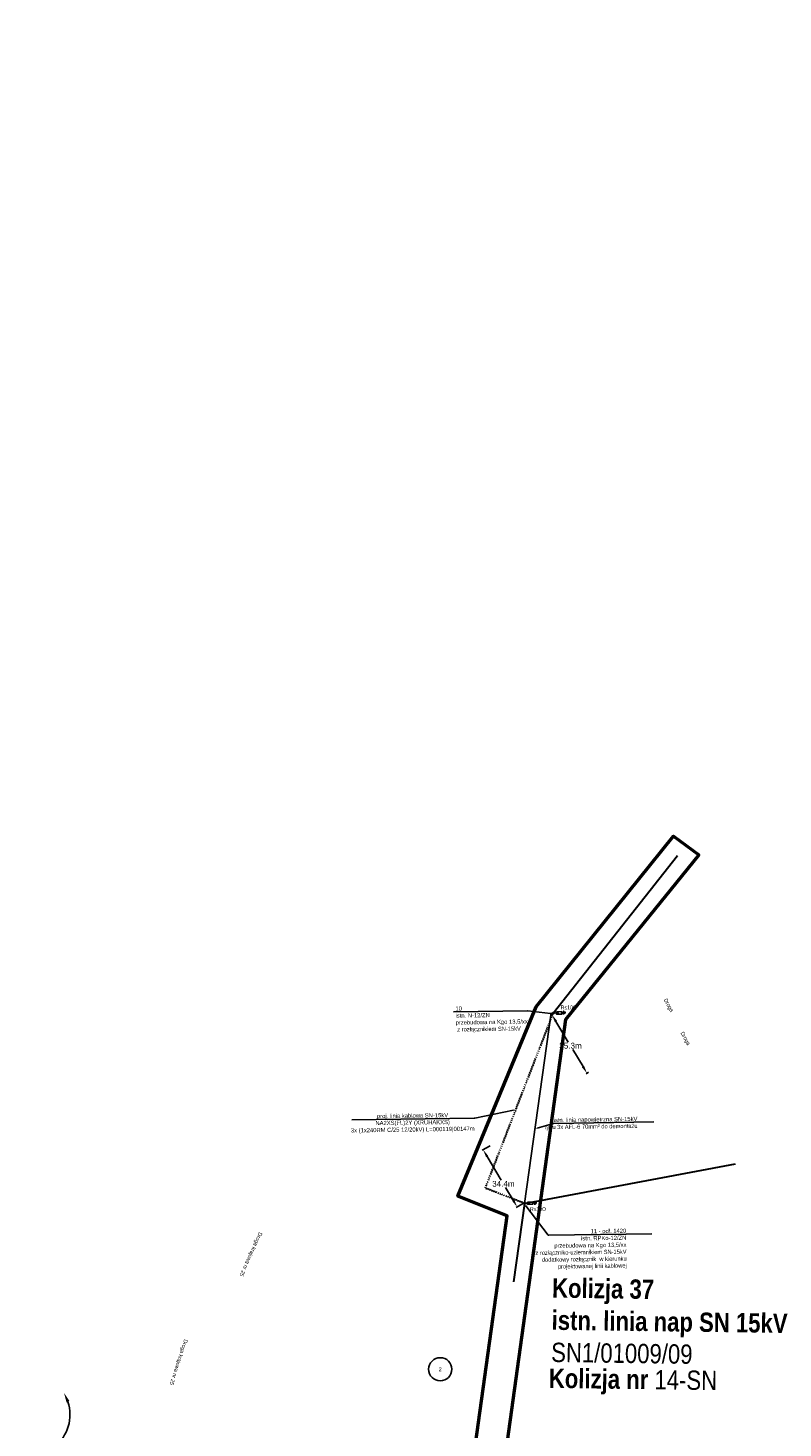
# Model space of a CAD drawing. Header units: millimetres. Extents: x 6504137 to 6515825, y 5737606 to 5784558.
# Tile 17 of 115: x 6507181 to 6507572, y 5752544 to 5753269. Entities that reach past the tile are written whole.
import ezdxf
from ezdxf import colors
from ezdxf.entities.mleader import LeaderData, LeaderLine
from ezdxf.math import Vec2, Vec3

# ---------------------------------------------------------------- set-up
doc = ezdxf.new("R2010")
doc.units = ezdxf.units.MM
doc.linetypes.add('KRESKAKROPKA', pattern=[1, 0.5, -0.25, 0, -0.25])
for name, color, linetype in [('#Nr Działek', 6, 'Continuous'), ('- kolizja linia SN', 1, 'Continuous'), ('_-demontaż', 1, 'DEMONTAZ'), ('_Kąt załomu', 7, 'Continuous'), ('_Opisy', 7, 'Continuous')]:
    doc.layers.add(name, color=color, linetype=linetype)
for name, color, linetype, lineweight in [('-Linia kablowa SN', 1, 'KRESKAKROPKA', 30), ('_trasa_slupy', 1, 'Continuous', 20), ('_Zakres mapy projektowej', 4, 'Continuous', 50)]:
    doc.layers.add(name, color=color, linetype=linetype, lineweight=lineweight)
doc.layers.add('-wymiary', color=7, linetype='Continuous', lineweight=35, true_color=0x000000)
doc.layers.add('istn. linia nap.', color=7, linetype='Continuous', lineweight=0, true_color=0x000000)
doc.styles.add('Arial_Narr', font='ARIALN.TTF')
doc.styles.add('GEO-INFO', font='arial.ttf')
doc.styles.add('Nr działek', font='ARIALN.TTF', dxfattribs={"width": 0.75})
doc.styles.get("Standard").update_dxf_attribs({"font": 'ARIALN.TTF'})
doc.linetypes.add('DEMONTAZ', pattern='A,1,["x",Standard,S=1,R=0,X=-0.1,Y=-0.35],1', length=2)
doc.dimstyles.new('Kat załomu', dxfattribs={"dimtxt": 2.2, "dimasz": 5, "dimexe": 0.18, "dimexo": 0.0625, "dimtad": 0, "dimtih": 1, "dimtoh": 1, "dimdec": 4, "dimzin": 0, "dimdsep": 46, "dimtxsty": 'Standard', "dimcen": 0.9, "dimse1": 1, "dimse2": 1, "dimadec": 0, "dimazin": 0, "dimtfac": 1, "dimtdec": 4, "dimtofl": 0, "dimtmove": 0, "dimatfit": 3, "dimfxl": 1, "dimtolj": 1, "dimtzin": 0, "dimarcsym": 0})
doc.dimstyles.new('McRobic', dxfattribs={"dimtxt": 3, "dimasz": 4, "dimexe": 0.5, "dimexo": 0.04, "dimgap": 0.4, "dimtad": 0, "dimtih": 1, "dimtoh": 1, "dimdec": 1, "dimrnd": 0.01, "dimzin": 0, "dimdsep": 46, "dimtxsty": 'Standard', "dimcen": 0.09, "dimadec": 0, "dimazin": 0, "dimtfac": 1, "dimtdec": 1, "dimtofl": 0, "dimtmove": 0, "dimatfit": 3, "dimfxl": 1, "dimtolj": 1, "dimtzin": 0, "dimlwd": 25, "dimlwe": 25, "dimarcsym": 0})

# ---------------------------------------------------------------- blocks, each defined once
blk = doc.blocks.new('*D51')
at = {"layer": '_Kąt załomu', "color": 0, "lineweight": -2, "transparency": 16777216}
for start, end in [(317.39122, 34.19061), (224.1573, 300.96029)]:
    blk.add_arc((6507978.43, 5753029.36), 21.73, start, end, dxfattribs=at)
at = {"layer": '_Kąt załomu', "color": 0, "transparency": 16777216}
for points in [[(6507995.77, 5753041.03), (6507997.03, 5753042.12), (6507993.14, 5753045.36)], [(6507962.18, 5753013.72), (6507963.5, 5753014.74), (6507959.8, 5753018.19)]]:
    blk.add_solid(points, dxfattribs=at)
at = {"layer": 'Defpoints', "color": 0, "transparency": 16777216}
for p in [(6508199.19, 5753269.48), (6507978.43, 5753029.36), (6507980.86, 5753007.77), (6507180.93, 5752551.25)]:
    blk.add_point(p, dxfattribs=at)
at = {"layer": '_Kąt załomu', "color": 0, "transparency": 16777216, "insert": (6507992.16, 5753012.52), "char_height": 2.2, "attachment_point": 5, "rotation": 219}
blk.add_mtext('\\A1;196°', dxfattribs=at)
blk = doc.blocks.new('*D52')
at = {"layer": '_Kąt załomu', "color": 0, "lineweight": -2, "transparency": 16777216}
for start, end in [(309.15151, 17.74049), (224.14642, 292.73423)]:
    blk.add_arc((6507180.93, 5752551.25), 21.75, start, end, dxfattribs=at)
at = {"layer": '_Kąt załomu', "color": 0, "transparency": 16777216}
for points in [[(6507200.88, 5752557.53), (6507202.4, 5752558.22), (6507199.58, 5752562.43)], [(6507164.66, 5752535.59), (6507165.98, 5752536.61), (6507162.28, 5752540.07)]]:
    blk.add_solid(points, dxfattribs=at)
at = {"layer": 'Defpoints', "color": 0, "transparency": 16777216}
for p in [(6507978.43, 5753029.36), (6507180.93, 5752551.25), (6507199.94, 5752540.69), (6506461.25, 5752119.79)]:
    blk.add_point(p, dxfattribs=at)
at = {"layer": '_Kąt załomu', "color": 0, "transparency": 16777216, "insert": (6507192.11, 5752532.6), "char_height": 2.2, "attachment_point": 5, "rotation": 211}
blk.add_mtext('\\A1;180°', dxfattribs=at)
blk = doc.blocks.new('*D156')
at = {"layer": '-wymiary', "color": 0, "linetype": 'Continuous', "lineweight": 25, "transparency": 16777216}
for p, q in [((6507453.24, 5752758.82), (6507451.97, 5752758.06)), ((6507471.37, 5752728.52), (6507470.1, 5752727.77))]:
    blk.add_line(p, q, dxfattribs=at)
at = {"layer": '-wymiary', "color": 0, "lineweight": 25, "transparency": 16777216}
for p, q in [((6507454.45, 5752754.88), (6507460.85, 5752744.19)), ((6507468.48, 5752731.45), (6507463.17, 5752740.33))]:
    blk.add_line(p, q, dxfattribs=at)
at = {"layer": '-wymiary', "color": 0, "transparency": 16777216}
for points in [[(6507455.02, 5752755.23), (6507453.88, 5752754.54), (6507452.4, 5752758.32)], [(6507467.9, 5752731.11), (6507469.05, 5752731.8), (6507470.53, 5752728.02)]]:
    blk.add_solid(points, dxfattribs=at)
at = {"layer": 'Defpoints', "color": 0, "transparency": 16777216}
for p in [(6507452.4, 5752758.32), (6507453.27, 5752758.84), (6507471.4, 5752728.55)]:
    blk.add_point(p, dxfattribs=at)
at = {"layer": '-wymiary', "color": 0, "transparency": 16777216, "insert": (6507462.01, 5752742.26), "char_height": 3, "attachment_point": 5, "rotation": 0.02135, "style": 'GEO-INFO'}
blk.add_mtext('\\A1;35.3m', dxfattribs=at)
blk = doc.blocks.new('*D157')
at = {"layer": '-wymiary', "color": 0, "linetype": 'Continuous', "lineweight": 25, "transparency": 16777216}
for p, q in [((6507420.32, 5752690.48), (6507416.32, 5752688.1)), ((6507437.92, 5752660.9), (6507433.92, 5752658.53))]:
    blk.add_line(p, q, dxfattribs=at)
at = {"layer": '-wymiary', "color": 0, "lineweight": 25, "transparency": 16777216}
for p, q in [((6507418.8, 5752684.92), (6507426.1, 5752672.65)), ((6507432.31, 5752662.22), (6507428.4, 5752668.79))]:
    blk.add_line(p, q, dxfattribs=at)
at = {"layer": '-wymiary', "color": 0, "transparency": 16777216}
for points in [[(6507419.37, 5752685.26), (6507418.22, 5752684.58), (6507416.75, 5752688.36)], [(6507431.73, 5752661.88), (6507432.88, 5752662.56), (6507434.35, 5752658.78)]]:
    blk.add_solid(points, dxfattribs=at)
at = {"layer": 'Defpoints', "color": 0, "transparency": 16777216}
for p in [(6507420.35, 5752690.5), (6507416.75, 5752688.36), (6507437.95, 5752660.92)]:
    blk.add_point(p, dxfattribs=at)
at = {"layer": '-wymiary', "color": 0, "transparency": 16777216, "insert": (6507427.25, 5752670.72), "char_height": 3, "attachment_point": 5, "rotation": 0.02135, "style": 'GEO-INFO'}
blk.add_mtext('\\A1;34.4m', dxfattribs=at)
blk = doc.blocks.new('OKRAG_PELNY')
at = {"color": 0}
blk.add_lwpolyline([(0.5, 0), (0.482963, -0.12941), (0.433013, -0.25), (0.353553, -0.353553), (0.25, -0.433013), (0.12941, -0.482963), (0, -0.5), (-0.12941, -0.482963), (-0.25, -0.433013), (-0.353553, -0.353553), (-0.433013, -0.25), (-0.482963, -0.12941), (-0.5, 0), (-0.482963, 0.12941), (-0.433013, 0.25), (-0.353553, 0.353553), (-0.25, 0.433013), (-0.12941, 0.482963), (0, 0.5), (0.12941, 0.482963), (0.25, 0.433013), (0.353553, 0.353553), (0.433013, 0.25), (0.482963, 0.12941)], close=True, dxfattribs=at)

msp = doc.modelspace()

# ---------------------------------------------------------------- linework, layer by layer
at = {"layer": '#Nr Działek'}
msp.add_circle((6507394.49742, 5752574.66679), 6, dxfattribs=at)
at = {"layer": '- kolizja linia SN', "linetype": 'ByBlock'}
for points in [[(6507454.73108, 5752759.21567), (6507455.70857, 5752759.25578), (6507453.09708, 5752759.14405)], [(6507457.39903, 5752759.32515), (6507458.41457, 5752759.36682), (6507458.37816, 5752760.25424), (6507458.45264, 5752758.43905)], [(6507458.86968, 5752758.75513), (6507458.86968, 5752758.75513), (6507458.81697, 5752760.03964)], [(6507459.23331, 5752759.80841), (6507459.23331, 5752759.80841), (6507459.2629, 5752759.08728)], [(6507442.42784, 5752660.8018), (6507443.44339, 5752660.84347), (6507443.40698, 5752661.73089), (6507443.48146, 5752659.91571)], [(6507443.89849, 5752660.23178), (6507443.89849, 5752660.23178), (6507443.84578, 5752661.51629)], [(6507444.26213, 5752661.28507), (6507444.26213, 5752661.28507), (6507444.29172, 5752660.56394)], [(6507439.7599, 5752660.69233), (6507440.73739, 5752660.73244), (6507438.1259, 5752660.6207)]]:
    msp.add_lwpolyline(points, dxfattribs=at)
for points in [[(6507454.70685, 5752759.80629), (6507457.37479, 5752759.91577), (6507457.42551, 5752758.67968), (6507454.75757, 5752758.57021)], [(6507439.73566, 5752661.28294), (6507442.40361, 5752661.39242), (6507442.45433, 5752660.15634), (6507439.78638, 5752660.04686)]]:
    msp.add_lwpolyline(points, close=True, dxfattribs=at)
at = {"layer": '-Linia kablowa SN'}
msp.add_lwpolyline([(6507438.1259, 5752660.6207), (6507417.88191, 5752668.45658), (6507417.88191, 5752668.45658), (6507417.88191, 5752668.45658), (6507417.88191, 5752668.45658), (6507417.88191, 5752668.45658), (6507417.88191, 5752668.45658), (6507417.88191, 5752668.45658), (6507417.88191, 5752668.45658), (6507417.88191, 5752668.45658), (6507417.88191, 5752668.45658), (6507417.88191, 5752668.45658), (6507417.88191, 5752668.45658), (6507417.88191, 5752668.45658), (6507417.88191, 5752668.45658), (6507417.88191, 5752668.45658), (6507417.88191, 5752668.45658), (6507417.88191, 5752668.45658), (6507417.88191, 5752668.45658), (6507417.88191, 5752668.45658), (6507417.88191, 5752668.45658), (6507417.88191, 5752668.45658), (6507417.88191, 5752668.45658), (6507417.88191, 5752668.45658), (6507417.88191, 5752668.45658), (6507417.88191, 5752668.45658), (6507417.88191, 5752668.45658), (6507417.88191, 5752668.45658), (6507417.88191, 5752668.45658), (6507417.88191, 5752668.45658), (6507417.88191, 5752668.45658), (6507417.88191, 5752668.45658), (6507417.88191, 5752668.45658), (6507417.88191, 5752668.45658), (6507453.09708, 5752759.14405), (6507453.09708, 5752759.14405), (6507453.09708, 5752759.14405), (6507453.09708, 5752759.14405), (6507453.09708, 5752759.14405), (6507453.09708, 5752759.14405), (6507453.09708, 5752759.14405), (6507453.09708, 5752759.14405), (6507453.09708, 5752759.14405), (6507453.09708, 5752759.14405), (6507453.09708, 5752759.14405), (6507453.09708, 5752759.14405), (6507453.09708, 5752759.14405), (6507453.09708, 5752759.14405), (6507453.09708, 5752759.14405), (6507453.09708, 5752759.14405), (6507453.09708, 5752759.14405), (6507453.09708, 5752759.14405), (6507453.09708, 5752759.14405), (6507453.09708, 5752759.14405), (6507453.09708, 5752759.14405), (6507453.09708, 5752759.14405), (6507453.09708, 5752759.14405), (6507453.09708, 5752759.14405), (6507453.09708, 5752759.14405), (6507453.09708, 5752759.14405), (6507453.09708, 5752759.14405), (6507453.09708, 5752759.14405), (6507453.09708, 5752759.14405), (6507453.09708, 5752759.14405), (6507453.09708, 5752759.14405), (6507453.09708, 5752759.14405), (6507453.09708, 5752759.14405)], dxfattribs=at)
at = {"layer": '_-demontaż', "linetype": 'DEMONTAZ', "ltscale": 2}
msp.add_lwpolyline([(6507451.89913, 5752759.38408), (6507438.1259, 5752660.6207), (6507438.1259, 5752660.6207), (6507438.1259, 5752660.6207), (6507438.1259, 5752660.6207), (6507438.1259, 5752660.6207)], dxfattribs=at)
at = {"layer": 'istn. linia nap.', "color": 18, "linetype": 'Continuous', "lineweight": 30, "true_color": 0x000000}
for q in [(6507547.56081, 5752681.16193), (6507432.45052, 5752619.92443)]:
    msp.add_line((6507438.1259, 5752660.6207), q, dxfattribs=at)

# ---------------------------------------------------------------- block references
at = {"layer": '-Linia kablowa SN', "color": 1, "lineweight": 18, "xscale": 0.7000000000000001, "yscale": 0.7000000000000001, "rotation": 269.6972132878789}
for p in [(6507453.09708, 5752759.14405), (6507438.1259, 5752660.6207)]:
    msp.add_blockref('OKRAG_PELNY', p, dxfattribs=at)

# ---------------------------------------------------------------- texts
at = {"layer": '#Nr Działek', "color": 7, "insert": (6507394.49742, 5752574.66679), "char_height": 2, "attachment_point": 5}
msp.add_mtext_dynamic_manual_height_columns('2', width=11.5827135, gutter_width=10, heights=[0], dxfattribs=at)
at = {"layer": '- kolizja linia SN', "char_height": 2, "width": 9.6494767, "attachment_point": 1, "style": 'Nr działek'}
for insert in [(6507456.9421, 5752763.12239), (6507441.03766, 5752658.62726)]:
    msp.add_mtext('{\\fArial|b0|i0|c238|p34;R≤10Ω}', dxfattribs=dict(at, insert=insert))
at = {"layer": '_Opisy', "char_height": 2, "attachment_point": 5, "bg_fill": 3, "box_fill_scale": 1, "bg_fill_color": 256, "bg_fill_transparency": 0}
for s, width, insert, rotation in [('Droga', 5.4692798, (6507512.63063, 5752763.11472), 298.94422114), ('Droga', 5.4692798, (6507521.32921, 5752745.91209), 298.94422114), ('Droga krajowa nr 25', 20.5598827, (6507296.19054, 5752634.28162), 245.76621809), ('Droga krajowa nr 25', 20.5598827, (6507258.75021, 5752578.39261), 252.17956042)]:
    msp.add_mtext_dynamic_manual_height_columns(s, width=width, gutter_width=10, heights=[0], dxfattribs=dict(at, insert=insert, rotation=rotation))
at = {"layer": '_trasa_slupy', "color": 6, "insert": (6507452.5389, 5752621.80342), "char_height": 10, "width": 348.1955042, "attachment_point": 1, "rotation": 359.20502598, "style": 'Arial_Narr'}
msp.add_mtext('{\\fArial Narrow|b1|i0|c238|p34;\\C256;Kolizja 37\\Pistn. linia nap SN 15kV\\P\\fArial Narrow|b0|i0|c238|p34;SN1/01009/09}', dxfattribs=at)
at = {"layer": '_trasa_slupy', "color": 5, "insert": (6507450.84826, 5752575.04632), "char_height": 10, "width": 348.1955042, "attachment_point": 1, "rotation": 359.20502598, "style": 'Arial_Narr'}
msp.add_mtext('{\\fArial Narrow|b1|i0|c238|p34;Kolizja nr }14-SN', dxfattribs=at)

# ---------------------------------------------------------------- dimensions: what is measured, and where the dimension line sits
at = {"layer": '-wymiary', "color": 7, "linetype": 'Continuous'}
for base, p1, p2, angle, picture, middle in [((6507452.39678, 5752758.31703), (6507471.40454, 5752728.54537), (6507453.27048, 5752758.84002), 120.90429645, '*D156', (6507462.00933, 5752742.25837)), ((6507416.75129, 5752688.3568), (6507437.9525, 5752660.92473), (6507420.35141, 5752690.49938), 120.75862432, '*D157', (6507427.24699, 5752670.72115))]:
    dim = msp.add_linear_dim(base=base, p1=p1, p2=p2, angle=angle, dimstyle='McRobic', override={"dimpost": 'm', "dimtxsty": 'GEO-INFO'}, dxfattribs=at)
    dim.commit()
    dim.dimension.update_dxf_attribs({"geometry": picture, "text_midpoint": middle, "dimtype": 161, "text_rotation": 210})

# ---------------------------------------------------------------- leaders
at = {"layer": '_Opisy', "linetype": 'Continuous'}
ml = msp.add_multileader_mtext('Standard', dxfattribs=at)
ml.set_content('{\\fArial|b0|i0|c238|p34;10  \\P\\C256;istn. N-12/ZN\\Pprzebudowa na Kgo 13,5/xx\\P} z rozłącznikiem SN-15kV', color=256)
ml.set_leader_properties()
ml.build(insert=Vec2(0, 0))
ml.multileader.update_dxf_attribs({"text_left_attachment_type": 6, "text_right_attachment_type": 6, "dogleg_length": 0.36, "arrow_head_size": 1.2, "scale": 0.8})
ctx = ml.context
ctx.base_point, ctx.scale, ctx.char_height, ctx.arrow_head_size, ctx.landing_gap_size, ctx.plane_origin, ctx.plane_x_axis, ctx.plane_y_axis = Vec3(6507402.31701, 5752759.78503), 0.8, 2.16, 1.2, 0.072, Vec3(6507397.38003, 5752883.35444), Vec3(0.999892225, 0.014681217), Vec3(-0.014681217, 0.999892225)
ctx.left_attachment, ctx.right_attachment = 6, 6
notes = []
notes.append((ctx, [(0, (1, 1, 0), (6507439.93349, 5752760.33734), (-0.999892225, -0.014681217), 0.288, [(0, [(6507452.84829, 5752758.89787)], 0, [])])]))
ctx.mtext.insert, ctx.mtext.text_direction, ctx.mtext.rotation, ctx.mtext.flow_direction = Vec3(6507402.34797, 5752762.58081), Vec3(0.999892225, 0.014681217), 0.014681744, 5
ml = msp.add_multileader_mtext('Standard', dxfattribs=at)
ml.set_content('\\pxqc;{\\fArial|b0|i0|c238|p34;proj. linia kablowa SN-15kV \\PNA2XS(FL)2Y (XRUHAKXS)\\P\\C256;3x (1x240RM C/25 12/20kV) L=000119|00147m }', color=256)
ml.set_leader_properties()
ml.build(insert=Vec2(0, 0))
ml.multileader.update_dxf_attribs({"text_left_attachment_type": 6, "text_right_attachment_type": 6, "dogleg_length": 0.36, "arrow_head_size": 1.2, "scale": 0.8})
ctx = ml.context
ctx.base_point, ctx.scale, ctx.char_height, ctx.arrow_head_size, ctx.landing_gap_size, ctx.plane_origin, ctx.plane_x_axis, ctx.plane_y_axis = Vec3(6507348.22425, 5752703.85557, 10.3), 0.8, 2.16, 1.2, 0.072, Vec3(6507364.05588, 5752851.45489, 10.3), Vec3(0.999892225, 0.014681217), Vec3(-0.014681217, 0.999892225)
ctx.left_attachment, ctx.right_attachment = 6, 6
notes.append((ctx, [(1, (1, 1, 0), (6507412.43711, 5752704.7984, 10.3), (-0.999892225, -0.014681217), 0.288, [(1, [(6507433.67232, 5752709.12067, 10.3)], 0, [])])]))
ctx.mtext.insert, ctx.mtext.text_direction, ctx.mtext.rotation, ctx.mtext.alignment, ctx.mtext.flow_direction = Vec3(6507380.14512, 5752707.15644, 10.3), Vec3(0.999892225, 0.014681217), 0.014681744, 2, 5
ml = msp.add_multileader_mtext('Standard', dxfattribs=at)
ml.set_content('{\\fArial|b0|i0|c238|p34;istn. linia napowietrzna SN-15kV \\P}typu 3x AFL-6 70mm² do demontażu', color=256)
ml.set_leader_properties()
ml.build(insert=Vec2(0, 0))
ml.multileader.update_dxf_attribs({"text_left_attachment_type": 6, "text_right_attachment_type": 6, "dogleg_length": 0.36, "arrow_head_size": 1.2, "scale": 0.8})
ctx = ml.context
ctx.base_point, ctx.scale, ctx.char_height, ctx.arrow_head_size, ctx.landing_gap_size, ctx.plane_origin, ctx.plane_x_axis, ctx.plane_y_axis = Vec3(6507453.41413, 5752702.009, 10.3), 0.8, 2.16, 1.2, 0.072, Vec3(6507465.44594, 5752529.45488, 10.3), Vec3(0.999892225, 0.014681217), Vec3(-0.014681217, 0.999892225)
ctx.left_attachment, ctx.right_attachment, ctx.text_align_type = 6, 6, 2
notes.append((ctx, [(0, (1, 1, 0), (6507453.12616, 5752702.00477, 10.3), (0.999892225, 0.014681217), 0.288, [(1, [(6507443.50869, 5752699.21897, 10.3)], 0, []), (0, [(6507443.50869, 5752699.21897, 10.3)], 0, [])])]))
ctx.mtext.insert, ctx.mtext.text_direction, ctx.mtext.rotation, ctx.mtext.alignment, ctx.mtext.flow_direction = Vec3(6507496.6561, 5752705.47608, 10.3), Vec3(0.999892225, 0.014681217), 0.014681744, 3, 5
ml = msp.add_multileader_mtext('Standard', dxfattribs=at)
ml.set_content('{\\fArial|b0|i0|c238|p34;11 - odł. 1420       \\P\\C256;istn. RPKo-12/ZN\\Pprzebudowa na Kgo 13,5/xx\\P} z rozłączniko-uziemnikiem SN-15kV\\Pdodatkowy rozłącznik  w kierunku \\Pprojektowanej linii kablowej', color=256)
ml.set_leader_properties()
ml.build(insert=Vec2(0, 0))
ml.multileader.update_dxf_attribs({"text_left_attachment_type": 6, "text_right_attachment_type": 6, "dogleg_length": 0.36, "arrow_head_size": 1.2, "scale": 0.8})
ctx = ml.context
ctx.base_point, ctx.scale, ctx.char_height, ctx.arrow_head_size, ctx.landing_gap_size, ctx.plane_origin, ctx.plane_x_axis, ctx.plane_y_axis = Vec3(6507450.70894, 5752644.11713), 0.8, 2.16, 1.2, 0.072, Vec3(6507384.80184, 5752778.99719), Vec3(0.999892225, 0.014681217), Vec3(-0.014681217, 0.999892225)
ctx.left_attachment, ctx.right_attachment, ctx.text_align_type = 6, 6, 2
notes.append((ctx, [(0, (1, 1, 0), (6507450.42097, 5752644.1129), (0.999892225, 0.014681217), 0.288, [(0, [(6507438.2147, 5752660.28215)], 0, [])])]))
ctx.mtext.insert, ctx.mtext.text_direction, ctx.mtext.rotation, ctx.mtext.alignment, ctx.mtext.flow_direction = Vec3(6507490.87225, 5752647.51102), Vec3(0.999892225, 0.014681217), 0.014681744, 3, 5
for ctx, leaders in notes:
    for number, flags, end, landing, length, lines in leaders:
        leader = LeaderData()
        leader.index, (leader.has_last_leader_line, leader.has_dogleg_vector, leader.attachment_direction) = number, flags
        leader.last_leader_point, leader.dogleg_vector, leader.dogleg_length = Vec3(end), Vec3(landing), length
        for number, points, colour, breaks in lines:
            line = LeaderLine()
            line.index, line.vertices, line.color, line.breaks = number, Vec3.list(points), colors.encode_raw_color(colour), breaks
            leader.lines.append(line)
        ctx.leaders.append(leader)

# ---------------------------------------------------------------- next in the draw order: linework, layer by layer
at = {"layer": '_Zakres mapy projektowej'}
msp.add_lwpolyline([(6507444.23204, 5752762.449), (6507515.30931, 5752850.86793), (6507528.49548, 5752841.10809), (6507459.47349, 5752755.87029), (6507426.10675, 5752515.00799), (6507410.2581, 5752517.20351), (6507429.23971, 5752654.22484), (6507403.6737, 5752664.36698)], close=True, dxfattribs=at)
at = {"layer": 'istn. linia nap.', "color": 18, "linetype": 'Continuous', "lineweight": 30, "true_color": 0x000000}
msp.add_line((6507453.09708, 5752759.14405), (6507517.52034, 5752840.75751), dxfattribs=at)

# ---------------------------------------------------------------- next in the draw order: dimensions: what is measured, and where the dimension line sits
at = {"layer": '_Kąt załomu'}
for base, center, p1, p2, picture, middle, turn in [((6507980.86451, 5753007.77338), (6507978.431, 5753029.365), (6508199.189, 5753269.475), (6507180.927, 5752551.247), '*D51', (6507992.15628, 5753012.52052), 219), ((6507199.93622, 5752540.68548), (6507180.927, 5752551.247), (6507978.431, 5753029.365), (6506461.251, 5752119.78799), '*D52', (6507192.10871, 5752532.59585), 211)]:
    dim = msp.add_angular_dim_3p(base=base, center=center, p1=p1, p2=p2, dimstyle='Kat załomu', dxfattribs=at)
    dim.commit()
    dim.dimension.update_dxf_attribs({"geometry": picture, "text_midpoint": middle, "text_rotation": turn})

doc.saveas('drawing.dxf')
